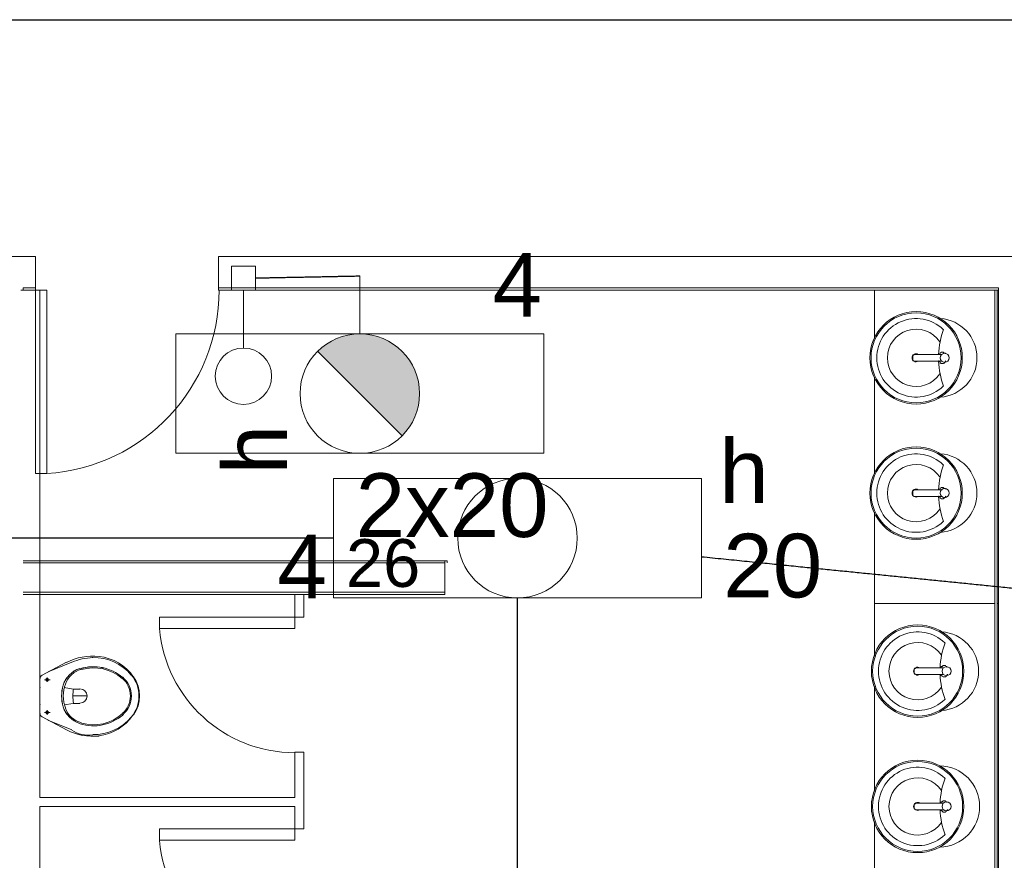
# Model space of a CAD drawing. Header units: metres. Extents: x -81 to 1042, y -541 to 334.
# Tile 95 of 130: x 825.04 to 829.41, y 204.95 to 208.68. Entities that reach past the tile are written whole.
import ezdxf

# ---------------------------------------------------------------- set-up
doc = ezdxf.new("R2010")
doc.units = ezdxf.units.M
for name, color, linetype, lineweight in [('Arquitetura ', 134, 'Continuous', 5), ('EL-Condutos', 4, 'Continuous', 30), ('EL-Textos pontos', 5, 'Continuous', 20), ('P-SIMBOL', 5, 'Continuous', 20)]:
    doc.layers.add(name, color=color, linetype=linetype, lineweight=lineweight)
doc.styles.add('Arial', font='arial.ttf', dxfattribs={"height": 0.025})

msp = doc.modelspace()

# ---------------------------------------------------------------- hatches: boundary and pattern name
at = {"layer": 'Arquitetura ', "linetype": 'Continuous'}
for points in [[(829.3813, 206.0936), (829.3813, 207.4836), (829.3763, 207.4836), (829.3763, 206.0936), (829.3813, 206.0936), (829.3813, 206.0936)], [(829.3783, 203.6936), (829.3813, 203.6936), (829.3813, 206.0936), (829.3763, 206.0936), (829.3763, 203.6936), (829.3783, 203.6936), (829.3783, 203.6936)]]:
    msp.add_hatch(color=1, dxfattribs=at).paths.add_polyline_path(points)
at = {"layer": 'P-SIMBOL', "linetype": 'Continuous'}
for points in [[(826.3624, 207.2124), (826.7372, 206.8376), (826.5498, 207.29)], [(826.3624, 207.2124), (826.372, 207.2211), (826.3801, 207.2281), (826.3919, 207.2366), (826.405, 207.2453), (826.41, 207.2497), (826.4147, 207.2527), (826.4191, 207.2554), (826.4252, 207.2577), (826.442, 207.2655), (826.449, 207.2682), (826.4632, 207.2749), (826.4739, 207.2786), (826.4833, 207.2796), (826.5012, 207.284), (826.5089, 207.2857), (826.517, 207.287), (826.5498, 207.29)], [(826.7372, 206.8376), (826.7563, 206.8614), (826.7649, 206.8695), (826.7712, 206.8807), (826.7842, 206.9041), (826.7894, 206.913), (826.7928, 206.9197), (826.795, 206.9271), (826.7976, 206.935), (826.8024, 206.9502), (826.8043, 206.9576), (826.8076, 206.9688), (826.8102, 206.9822), (826.8113, 206.9966), (826.8128, 207.0067), (826.8143, 207.0167), (826.8139, 207.0286), (826.8128, 207.0446), (826.8117, 207.0511), (826.8106, 207.0634), (826.8095, 207.0704), (826.8084, 207.0753), (826.8069, 207.0831), (826.8054, 207.0886), (826.8028, 207.0949), (826.8006, 207.1009), (826.7991, 207.1076), (826.7968, 207.112), (826.7976, 207.1146), (826.7954, 207.1217), (826.7931, 207.1291), (826.7913, 207.1325), (826.7902, 207.1369), (826.7868, 207.1418), (826.7853, 207.1447), (826.7827, 207.15), (826.7783, 207.1553), (826.7738, 207.1639), (826.7705, 207.1687), (826.7682, 207.1728), (826.7645, 207.1784), (826.7627, 207.1828), (826.7582, 207.1866), (826.7545, 207.1914), (826.7496, 207.1966), (826.7433, 207.2029), (826.7378, 207.2096), (826.734, 207.2129), (826.73, 207.2182), (826.7221, 207.2252), (826.7162, 207.2282), (826.7106, 207.2334), (826.7051, 207.2364), (826.7021, 207.2386), (826.6946, 207.2434), (826.6906, 207.2479), (826.6809, 207.2527), (826.6764, 207.2561), (826.6705, 207.2587), (826.666, 207.2613), (826.6631, 207.2627), (826.659, 207.2639), (826.6564, 207.2665), (826.6437, 207.2702), (826.6374, 207.2732), (826.6333, 207.2754), (826.63, 207.2761), (826.6277, 207.278), (826.6229, 207.278), (826.6203, 207.2791), (826.617, 207.2791), (826.6118, 207.2802), (826.6047, 207.2821), (826.5976, 207.2832), (826.5928, 207.2843), (826.5869, 207.2862), (826.5498, 207.29)]]:
    msp.add_hatch(color=256, dxfattribs=at).paths.add_polyline_path(points)

# ---------------------------------------------------------------- linework, layer by layer
at = {"layer": 'Arquitetura ', "color": 7}
for p, q in [((825.1113, 207.6336), (824.7613, 207.6336)), ((825.1113, 207.4836), (825.1113, 207.6336)), ((829.5813, 207.6336), (825.9233, 207.6336)), ((825.9233, 207.6336), (825.9233, 207.4836)), ((825.1113, 207.4936), (825.0563, 207.4936)), ((825.0563, 207.4936), (825.0563, 207.4836)), ((825.0563, 207.4836), (825.1313, 207.4836)), ((825.1113, 207.4836), (825.1113, 206.6706)), ((825.1113, 207.4836), (825.1613, 207.4836)), ((825.1313, 205.2336), (825.1313, 207.4836)), ((825.1613, 207.4836), (825.1613, 206.6706)), ((829.3813, 207.4936), (825.9233, 207.4936)), ((825.9233, 207.4836), (829.3813, 207.4836)), ((829.3663, 207.4836), (829.3663, 200.8836)), ((829.3763, 200.8836), (829.3763, 207.4836)), ((829.3813, 207.4836), (829.3813, 203.6936)), ((825.1113, 206.6706), (825.1613, 206.6706)), ((825.1313, 206.2836), (825.0563, 206.2836)), ((825.0563, 206.2736), (826.9263, 206.2736)), ((826.9263, 206.1336), (826.9263, 206.2836)), ((826.9363, 206.2836), (826.9263, 206.2836)), ((826.9363, 206.2736), (826.9363, 206.2836)), ((826.9263, 206.1436), (825.0563, 206.1436)), ((825.0563, 206.1336), (825.1313, 206.1336)), ((826.2613, 206.1336), (826.2613, 206.0336)), ((826.2613, 206.1336), (826.9263, 206.1336)), ((826.3013, 206.0336), (826.3013, 206.1336)), ((825.6613, 206.0336), (825.6613, 205.9836)), ((826.2613, 206.0336), (825.6613, 206.0336)), ((826.2613, 206.0336), (826.3013, 206.0336)), ((826.2613, 206.0336), (826.2613, 205.9836)), ((826.2613, 205.9836), (825.6613, 205.9836)), ((826.2613, 205.4336), (826.2613, 205.2336)), ((826.3013, 205.4336), (826.2613, 205.4336)), ((826.3013, 205.0936), (826.3013, 205.4336)), ((826.2613, 205.2336), (825.1313, 205.2336)), ((825.1313, 204.2936), (825.1313, 205.1936)), ((825.1313, 205.1936), (826.2613, 205.1936)), ((826.2613, 205.1936), (826.2613, 205.0936)), ((825.6613, 205.0936), (825.6613, 205.0436)), ((826.2613, 205.0936), (825.6613, 205.0936)), ((826.2613, 205.0936), (826.3013, 205.0936)), ((826.2613, 205.0936), (826.2613, 205.0436)), ((826.2613, 205.0436), (825.6613, 205.0436))]:
    msp.add_line(p, q, dxfattribs=at)
at = {"layer": 'Arquitetura ', "color": 1}
for p, q in [((825.0463, 207.4836), (825.0563, 207.4836)), ((829.3813, 207.4936), (829.3813, 207.4836))]:
    msp.add_line(p, q, dxfattribs=at)
at = {"layer": 'Arquitetura ', "color": 8}
for p, q in [((828.8313, 207.4836), (828.8313, 207.2686)), ((829.0083, 207.1986), (829.1313, 207.1986)), ((829.0083, 207.1686), (829.1313, 207.1686)), ((828.8313, 207.0986), (828.8313, 206.6686)), ((829.0083, 206.5986), (829.1313, 206.5986)), ((829.0083, 206.5686), (829.1313, 206.5686)), ((828.8313, 206.4986), (828.8313, 205.8606)), ((826.9263, 206.2836), (825.1313, 206.2836)), ((825.1313, 206.1336), (826.2613, 206.1336)), ((829.3663, 206.0936), (828.8313, 206.0936)), ((829.3813, 206.0936), (829.3763, 206.0936)), ((825.2483, 205.8336), (825.1413, 205.7756)), ((825.1683, 205.7906), (825.2733, 205.8336)), ((825.3633, 205.8536), (825.3663, 205.8536)), ((829.0163, 205.8086), (829.1383, 205.8086)), ((825.1313, 205.7606), (825.1313, 205.6056)), ((825.1763, 205.7556), (825.1513, 205.7556)), ((825.1633, 205.7456), (825.1633, 205.7656)), ((829.0163, 205.7786), (829.1383, 205.7786)), ((825.1313, 205.6836), (825.1313, 205.7286)), ((828.8313, 205.7256), (828.8313, 205.2606)), ((825.1313, 205.6386), (825.1313, 205.6836)), ((825.1763, 205.6106), (825.1513, 205.6106)), ((825.1633, 205.6006), (825.1633, 205.6206)), ((825.1413, 205.5906), (825.2483, 205.5336)), ((825.2733, 205.5336), (825.1663, 205.5756)), ((829.0163, 205.2086), (829.1383, 205.2086)), ((829.0163, 205.1786), (829.1383, 205.1786)), ((828.8313, 205.1256), (828.8313, 204.6606))]:
    msp.add_line(p, q, dxfattribs=at)
for points in [[(829.0083, 207.1986), (829.0083, 207.1986), (829.0063, 207.1986), (829.0063, 207.1956), (829.0033, 207.1956), (829.0033, 207.1956), (829.0033, 207.1936), (829.0013, 207.1936), (829.0013, 207.1906), (829.0013, 207.1906), (829.0013, 207.1906), (829.0013, 207.1886), (829.0013, 207.1886), (829.0013, 207.1886), (829.0013, 207.1856), (829.0013, 207.1856), (829.0013, 207.1856), (829.0013, 207.1836), (829.0013, 207.1836), (829.0013, 207.1836), (829.0013, 207.1806), (829.0013, 207.1806), (829.0013, 207.1806), (829.0013, 207.1786), (829.0013, 207.1786), (829.0013, 207.1786), (829.0013, 207.1756), (829.0013, 207.1756), (829.0013, 207.1756), (829.0013, 207.1736), (829.0033, 207.1736), (829.0033, 207.1706), (829.0033, 207.1706), (829.0063, 207.1706), (829.0063, 207.1686), (829.0083, 207.1686), (829.0083, 207.1686)], [(829.1333, 207.2086), (829.1313, 207.2086), (829.1283, 207.2086), (829.1263, 207.2056), (829.1233, 207.2056), (829.1233, 207.2036), (829.1213, 207.2036), (829.1213, 207.2006)], [(829.1463, 207.2006), (829.1463, 207.2036), (829.1433, 207.2036), (829.1413, 207.2056), (829.1383, 207.2056), (829.1383, 207.2086), (829.1363, 207.2086), (829.1333, 207.2086)], [(829.1163, 207.1706), (829.1183, 207.1706), (829.1183, 207.1686), (829.1213, 207.1656), (829.1213, 207.1636), (829.1233, 207.1636), (829.1233, 207.1606), (829.1263, 207.1606), (829.1283, 207.1586), (829.1313, 207.1586), (829.1333, 207.1586)], [(829.1333, 207.1586), (829.1363, 207.1586), (829.1383, 207.1586), (829.1383, 207.1606), (829.1413, 207.1606), (829.1433, 207.1636), (829.1463, 207.1636), (829.1463, 207.1656), (829.1463, 207.1686), (829.1483, 207.1706), (829.1483, 207.1706)], [(829.0083, 206.5986), (829.0083, 206.5986), (829.0063, 206.5986), (829.0063, 206.5956), (829.0033, 206.5956), (829.0033, 206.5956), (829.0033, 206.5936), (829.0013, 206.5936), (829.0013, 206.5906), (829.0013, 206.5906), (829.0013, 206.5906), (829.0013, 206.5886), (829.0013, 206.5886), (829.0013, 206.5886), (829.0013, 206.5856), (829.0013, 206.5856), (829.0013, 206.5856), (829.0013, 206.5836), (829.0013, 206.5836), (829.0013, 206.5836), (829.0013, 206.5806), (829.0013, 206.5806), (829.0013, 206.5806), (829.0013, 206.5786), (829.0013, 206.5786), (829.0013, 206.5786), (829.0013, 206.5756), (829.0013, 206.5756), (829.0013, 206.5756), (829.0013, 206.5736), (829.0033, 206.5736), (829.0033, 206.5706), (829.0033, 206.5706), (829.0063, 206.5706), (829.0063, 206.5686), (829.0083, 206.5686), (829.0083, 206.5686)], [(829.1163, 206.5706), (829.1183, 206.5706), (829.1183, 206.5686), (829.1213, 206.5656), (829.1213, 206.5636), (829.1233, 206.5636), (829.1233, 206.5606), (829.1263, 206.5606), (829.1283, 206.5586), (829.1313, 206.5586), (829.1333, 206.5586)], [(829.1333, 206.6086), (829.1313, 206.6086), (829.1283, 206.6086), (829.1263, 206.6056), (829.1233, 206.6056), (829.1233, 206.6036), (829.1213, 206.6036), (829.1213, 206.6006)], [(829.1463, 206.6006), (829.1463, 206.6036), (829.1433, 206.6036), (829.1413, 206.6056), (829.1383, 206.6056), (829.1383, 206.6086), (829.1363, 206.6086), (829.1333, 206.6086)], [(829.1333, 206.5586), (829.1363, 206.5586), (829.1383, 206.5586), (829.1383, 206.5606), (829.1413, 206.5606), (829.1433, 206.5636), (829.1463, 206.5636), (829.1463, 206.5656), (829.1463, 206.5686), (829.1483, 206.5706), (829.1483, 206.5706)], [(829.0163, 205.8086), (829.0163, 205.8086), (829.0133, 205.8086), (829.0133, 205.8056), (829.0113, 205.8056), (829.0113, 205.8056), (829.0113, 205.8036), (829.0083, 205.8036), (829.0083, 205.8006), (829.0083, 205.8006), (829.0083, 205.8006), (829.0083, 205.7986), (829.0083, 205.7986), (829.0083, 205.7986), (829.0083, 205.7956), (829.0083, 205.7956), (829.0083, 205.7956), (829.0083, 205.7936), (829.0083, 205.7936), (829.0083, 205.7936), (829.0083, 205.7906), (829.0083, 205.7906), (829.0083, 205.7906), (829.0083, 205.7886), (829.0083, 205.7886), (829.0083, 205.7886), (829.0083, 205.7856), (829.0083, 205.7856), (829.0083, 205.7856), (829.0083, 205.7836), (829.0113, 205.7836), (829.0113, 205.7806), (829.0113, 205.7806), (829.0133, 205.7806), (829.0133, 205.7786), (829.0163, 205.7786), (829.0163, 205.7786)], [(829.1263, 205.7806), (829.1263, 205.7806), (829.1263, 205.7786), (829.1283, 205.7756), (829.1283, 205.7736), (829.1313, 205.7736), (829.1333, 205.7706), (829.1333, 205.7706), (829.1363, 205.7686), (829.1383, 205.7686), (829.1413, 205.7686)], [(829.1413, 205.8186), (829.1383, 205.8186), (829.1363, 205.8186), (829.1333, 205.8156), (829.1333, 205.8156), (829.1313, 205.8136), (829.1283, 205.8136), (829.1283, 205.8106)], [(829.1533, 205.8106), (829.1533, 205.8136), (829.1513, 205.8136), (829.1483, 205.8156), (829.1483, 205.8156), (829.1463, 205.8186), (829.1433, 205.8186), (829.1413, 205.8186)], [(829.1413, 205.7686), (829.1433, 205.7686), (829.1463, 205.7686), (829.1483, 205.7706), (829.1483, 205.7706), (829.1513, 205.7736), (829.1533, 205.7736), (829.1533, 205.7756), (829.1563, 205.7786), (829.1563, 205.7806), (829.1563, 205.7806)], [(825.1633, 205.7486), (825.1633, 205.7556), (825.1583, 205.7556)], [(825.3083, 205.7136), (825.2783, 205.7136), (825.2383, 205.7206)], [(825.2383, 205.6436), (825.2783, 205.6506), (825.3083, 205.6506)], [(825.3413, 205.6836), (825.2763, 205.6836)], [(829.1413, 205.2186), (829.1383, 205.2186), (829.1363, 205.2186), (829.1333, 205.2156), (829.1333, 205.2156), (829.1313, 205.2136), (829.1283, 205.2136), (829.1283, 205.2106)], [(829.1533, 205.2106), (829.1533, 205.2136), (829.1513, 205.2136), (829.1483, 205.2156), (829.1483, 205.2156), (829.1463, 205.2186), (829.1433, 205.2186), (829.1413, 205.2186)], [(829.0163, 205.2086), (829.0163, 205.2086), (829.0133, 205.2086), (829.0133, 205.2056), (829.0113, 205.2056), (829.0113, 205.2056), (829.0113, 205.2036), (829.0083, 205.2036), (829.0083, 205.2006), (829.0083, 205.2006), (829.0083, 205.2006), (829.0083, 205.1986), (829.0083, 205.1986), (829.0083, 205.1986), (829.0083, 205.1956), (829.0083, 205.1956), (829.0083, 205.1956), (829.0083, 205.1936), (829.0083, 205.1936), (829.0083, 205.1936), (829.0083, 205.1906), (829.0083, 205.1906), (829.0083, 205.1906), (829.0083, 205.1886), (829.0083, 205.1886), (829.0083, 205.1886), (829.0083, 205.1856), (829.0083, 205.1856), (829.0083, 205.1856), (829.0083, 205.1836), (829.0113, 205.1836), (829.0113, 205.1806), (829.0113, 205.1806), (829.0133, 205.1806), (829.0133, 205.1786), (829.0163, 205.1786), (829.0163, 205.1786)], [(829.1263, 205.1806), (829.1263, 205.1806), (829.1263, 205.1786), (829.1283, 205.1756), (829.1283, 205.1736), (829.1313, 205.1736), (829.1333, 205.1706), (829.1333, 205.1706), (829.1363, 205.1686), (829.1383, 205.1686), (829.1413, 205.1686)], [(829.1413, 205.1686), (829.1433, 205.1686), (829.1463, 205.1686), (829.1483, 205.1706), (829.1483, 205.1706), (829.1513, 205.1736), (829.1533, 205.1736), (829.1533, 205.1756), (829.1563, 205.1786), (829.1563, 205.1806), (829.1563, 205.1806)]]:
    msp.add_lwpolyline(points, dxfattribs=at)
for centre, radius, start, end in [((825.1113, 207.4836), 0.8147, 273.589, 0), ((829.0163, 207.1836), 0.205, 90, 270), ((829.0163, 207.1836), 0.1995, 0, 180), ((829.0163, 207.1836), 0.1741, 46.2122, 180), ((829.0163, 207.1836), 0.205, 270, 90), ((829.1113, 207.1836), 0.175, 0, 86.0545), ((829.0163, 207.1836), 0.1271, 34.1467, 325.853), ((829.4813, 207.1836), 0.3657, 159.906, 177.65), ((829.0163, 207.1836), 0.1995, 180, 0), ((829.0163, 207.1836), 0.1741, 180, 313.788), ((829.0163, 207.1836), 0.0177, 58.0153, 180), ((829.0163, 207.1836), 0.0177, 180, 301.985), ((829.1433, 207.1836), 0.02, 90, 270), ((829.1113, 207.1836), 0.175, 273.946, 0), ((829.1433, 207.1836), 0.02, 270, 90), ((829.4813, 207.1836), 0.3657, 182.35, 200.094), ((829.0163, 206.5836), 0.205, 90, 270), ((829.0163, 206.5836), 0.205, 270, 90), ((829.0163, 206.5836), 0.1995, 0, 180), ((829.0163, 206.5836), 0.1741, 46.2122, 180), ((829.1113, 206.5836), 0.175, 0, 86.0545), ((829.0163, 206.5836), 0.1271, 34.1467, 325.853), ((829.4813, 206.5836), 0.3657, 159.906, 177.65), ((829.0163, 206.5836), 0.1995, 180, 0), ((829.0163, 206.5836), 0.1741, 180, 313.788), ((829.0163, 206.5836), 0.0177, 58.0153, 180), ((829.0163, 206.5836), 0.0177, 180, 301.985), ((829.4813, 206.5836), 0.3657, 182.35, 200.094), ((829.1433, 206.5836), 0.02, 90, 270), ((829.1113, 206.5836), 0.175, 273.946, 0), ((829.1433, 206.5836), 0.02, 270, 90), ((829.0233, 205.7936), 0.205, 90, 270), ((829.0233, 205.7936), 0.205, 270, 90), ((826.2613, 206.0336), 0.6017, 184.862, 270), ((829.0233, 205.7936), 0.1995, 0, 180), ((829.0233, 205.7936), 0.1741, 46.2122, 180), ((829.1183, 205.7936), 0.175, 273.974, 86.0256), ((829.0233, 205.7936), 0.1271, 34.1467, 325.853), ((829.4883, 205.7936), 0.3657, 159.906, 177.65), ((825.3663, 205.6036), 0.257, 83.9495, 117.238), ((825.3713, 205.6086), 0.245, 91.39, 113.63), ((825.3713, 205.6406), 0.2133, 39.5988, 91.5417), ((825.3713, 205.6486), 0.2115, 34.2145, 83.8841), ((825.3413, 205.6986), 0.1121, 106.995, 163.185), ((825.3413, 205.6986), 0.1121, 107.433, 162.78), ((825.3433, 205.7006), 0.1055, 105.617, 160.306), ((825.3683, 205.6136), 0.1997, 49.4836, 107.337), ((825.3683, 205.6136), 0.1997, 49.4836, 107.091), ((825.3683, 205.6136), 0.1947, 48.9557, 105.714), ((829.0233, 205.7936), 0.1995, 180, 0), ((829.0233, 205.7936), 0.1741, 180, 313.788), ((829.0233, 205.7936), 0.0177, 58.0153, 180), ((829.0233, 205.7936), 0.0177, 180, 301.985), ((829.1513, 205.7936), 0.02, 90, 270), ((829.1513, 205.7936), 0.02, 270, 90), ((825.1483, 205.7606), 0.0166, 117.767, 180), ((825.1633, 205.7556), 0.00656, 0, 180), ((825.1633, 205.7556), 0.00656, 0, 180), ((825.1633, 205.7556), 0.00656, 0, 180), ((825.1633, 205.7556), 0.00656, 180, 0), ((825.1633, 205.7556), 0.00656, 180, 270), ((825.3913, 205.6836), 0.1566, 160.23, 199.779), ((825.4283, 205.6836), 0.1038, 310.935, 49.0749), ((825.4283, 205.6836), 0.1087, 309.924, 50.0805), ((825.4283, 205.6836), 0.1087, 309.924, 50.0805), ((825.4233, 205.6836), 0.1469, 320.344, 39.6566), ((825.4213, 205.6836), 0.1515, 325.794, 34.2061), ((829.4883, 205.7936), 0.3657, 182.35, 200.094), ((825.1283, 205.7206), 0.00415, 340.642, 0), ((825.1283, 205.7206), 0.00415, 340.642, 0), ((825.3913, 205.6836), 0.1641, 162.844, 197.087), ((825.3913, 205.6836), 0.1641, 163.121, 196.945), ((825.5263, 205.6836), 0.249, 172.647, 180), ((825.3083, 205.6836), 0.0319, 0, 89.8068), ((825.5263, 205.6836), 0.249, 180, 187.353), ((825.3083, 205.6836), 0.0319, 270, 0), ((825.1483, 205.6056), 0.0166, 180, 242.233), ((825.1283, 205.6456), 0.00415, 0, 19.3581), ((825.1283, 205.6456), 0.00415, 0, 19.3581), ((825.1633, 205.6106), 0.00656, 0, 180), ((825.1633, 205.6106), 0.00656, 0, 180), ((825.1633, 205.6106), 0.00656, 180, 0), ((825.1633, 205.6106), 0.00656, 180, 0), ((825.3413, 205.6686), 0.1121, 196.912, 253.005), ((825.3413, 205.6686), 0.1121, 197.119, 253.005), ((825.3433, 205.6656), 0.1055, 199.708, 254.426), ((825.3683, 205.7506), 0.1996, 252.888, 310.54), ((825.3683, 205.7506), 0.1996, 252.888, 310.54), ((825.3683, 205.7506), 0.1947, 254.3, 311.059), ((825.3713, 205.7256), 0.2132, 268.466, 320.409), ((825.3683, 205.7186), 0.2126, 276.258, 325.644), ((825.3663, 205.7586), 0.2541, 242.603, 276.249), ((825.3483, 205.6556), 0.1458, 238.503, 276.689), ((829.0233, 205.1936), 0.205, 90, 270), ((829.0233, 205.1936), 0.1995, 0, 180), ((829.0233, 205.1936), 0.205, 270, 90), ((829.0233, 205.1936), 0.1741, 46.2122, 180), ((829.1183, 205.1936), 0.18, 270.982, 89.018), ((829.0233, 205.1936), 0.1271, 34.1467, 325.853), ((829.4883, 205.1936), 0.3657, 159.906, 177.65), ((829.1513, 205.1936), 0.02, 90, 270), ((829.1513, 205.1936), 0.02, 270, 90), ((829.0233, 205.1936), 0.1995, 180, 0), ((829.0233, 205.1936), 0.1741, 180, 313.788), ((829.0233, 205.1936), 0.0177, 58.0153, 180), ((829.0233, 205.1936), 0.0177, 180, 301.985), ((829.4883, 205.1936), 0.3657, 182.35, 200.094), ((826.2613, 205.0936), 0.6017, 184.862, 270)]:
    msp.add_arc(centre, radius, start, end, dxfattribs=at)
at = {"layer": 'EL-Condutos', "linetype": 'Continuous'}
for points in [[(824.5876, 208.6836), (824.9028, 208.6836), (825.2008, 208.6836), (825.4828, 208.6836), (825.75, 208.6836), (826.0036, 208.6836), (826.2448, 208.6836), (826.475, 208.6836), (826.6953, 208.6836), (826.907, 208.6836), (827.1113, 208.6836), (827.3095, 208.6836), (827.5027, 208.6836), (827.6922, 208.6836), (827.8792, 208.6836), (828.065, 208.6836), (828.2508, 208.6836), (828.4378, 208.6836), (828.6274, 208.6836), (828.8206, 208.6836), (829.0187, 208.6836), (829.223, 208.6836), (829.4347, 208.6836), (829.655, 208.6836), (829.8852, 208.6836), (830.1265, 208.6836), (830.3801, 208.6836), (830.6473, 208.6836), (830.9292, 208.6836), (831.2272, 208.6836), (831.5425, 208.6836)], [(826.0862, 207.5379), (826.1063, 207.5383), (826.1252, 207.5387), (826.143, 207.539), (826.1598, 207.5394), (826.1757, 207.5397), (826.1909, 207.54), (826.2053, 207.5403), (826.2191, 207.5405), (826.2323, 207.5408), (826.2451, 207.541), (826.2576, 207.5413), (826.2698, 207.5415), (826.2819, 207.5418), (826.2938, 207.542), (826.3058, 207.5422), (826.3179, 207.5425), (826.3302, 207.5427), (826.3428, 207.5429), (826.3558, 207.5432), (826.3692, 207.5435), (826.3832, 207.5437), (826.3979, 207.544), (826.4133, 207.5443), (826.4296, 207.5446), (826.4467, 207.545), (826.4649, 207.5453), (826.4843, 207.5457), (826.5048, 207.5461), (826.5266, 207.5465), (826.5498, 207.547)], [(826.4311, 206.3836), (826.309, 206.3836), (826.1922, 206.3836), (826.0805, 206.3836), (825.9733, 206.3836), (825.8703, 206.3836), (825.7711, 206.3836), (825.6754, 206.3836), (825.5827, 206.3836), (825.4927, 206.3836), (825.405, 206.3836), (825.3192, 206.3836), (825.2349, 206.3836), (825.1518, 206.3836), (825.0695, 206.3836), (824.9875, 206.3836), (824.9055, 206.3836), (824.8232, 206.3836), (824.7401, 206.3836), (824.6558, 206.3836), (824.57, 206.3836), (824.4823, 206.3836), (824.3923, 206.3836), (824.2996, 206.3836), (824.2039, 206.3836), (824.1048, 206.3836), (824.0018, 206.3836), (823.8946, 206.3836), (823.7828, 206.3836), (823.6661, 206.3836), (823.544, 206.3836)], [(828.0651, 206.3013), (828.1627, 206.2915), (828.256, 206.2821), (828.3454, 206.2731), (828.4312, 206.2645), (828.5138, 206.2561), (828.5936, 206.2481), (828.6709, 206.2403), (828.7462, 206.2327), (828.8197, 206.2253), (828.8919, 206.2181), (828.9632, 206.2109), (829.0339, 206.2038), (829.1043, 206.1967), (829.1749, 206.1895), (829.2461, 206.1824), (829.3182, 206.1751), (829.3916, 206.1677), (829.4666, 206.1602), (829.5436, 206.1524), (829.6231, 206.1444), (829.7053, 206.1361), (829.7907, 206.1275), (829.8796, 206.1186), (829.9724, 206.1093), (830.0695, 206.0995), (830.1712, 206.0892), (830.278, 206.0785), (830.3901, 206.0672), (830.508, 206.0553), (830.632, 206.0428)], [(827.2488, 204.4493), (827.2488, 204.5234), (827.2488, 204.5938), (827.2488, 204.6605), (827.2488, 204.724), (827.2488, 204.7845), (827.2488, 204.8422), (827.2488, 204.8974), (827.2488, 204.9505), (827.2488, 205.0016), (827.2488, 205.0511), (827.2488, 205.0993), (827.2488, 205.1463), (827.2488, 205.1925), (827.2488, 205.2382), (827.2488, 205.2836), (827.2488, 205.329), (827.2488, 205.3746), (827.2488, 205.4208), (827.2488, 205.4679), (827.2488, 205.516), (827.2488, 205.5655), (827.2488, 205.6166), (827.2488, 205.6697), (827.2488, 205.7249), (827.2488, 205.7827), (827.2488, 205.8431), (827.2488, 205.9066), (827.2488, 205.9734), (827.2488, 206.0437), (827.2488, 206.1178)]]:
    msp.add_spline(points, degree=3, dxfattribs=at)
at = {"layer": 'P-SIMBOL'}
for p, q in [((825.9804, 207.59), (826.0864, 207.59)), ((825.9804, 207.4839), (825.9804, 207.59)), ((826.0864, 207.59), (826.0864, 207.4839)), ((826.5498, 207.547), (826.5498, 207.29)), ((826.0864, 207.4839), (825.9804, 207.4839)), ((826.0334, 207.2269), (826.0334, 207.4839)), ((825.7338, 207.29), (827.3658, 207.29)), ((825.7338, 207.29), (825.7338, 206.76)), ((827.3658, 207.29), (827.3658, 206.76)), ((826.3624, 207.2124), (826.7372, 206.8376)), ((825.7338, 206.76), (827.3658, 206.76)), ((826.4328, 206.6486), (828.0648, 206.6486)), ((826.4328, 206.6486), (826.4328, 206.1186)), ((828.0648, 206.6486), (828.0648, 206.1186)), ((826.4328, 206.1186), (828.0648, 206.1186))]:
    msp.add_line(p, q, dxfattribs=at)
for centre, radius in [((826.5498, 207.025), 0.265), ((826.0334, 207.1019), 0.125), ((827.2488, 206.3836), 0.265)]:
    msp.add_circle(centre, radius, dxfattribs=at)

# ---------------------------------------------------------------- texts
at = {"layer": 'EL-Textos pontos', "char_height": 0.2824, "attachment_point": 7, "line_spacing_factor": 0.798, "style": 'Arial'}
for s, insert, width in [('4', (827.1383, 207.3658), 0.33888), ('h', (828.1433, 206.5398), 0.33888), ('4', (826.1843, 206.1168), 0.33888), ('20', (828.1613, 206.1168), 0.67776)]:
    msp.add_mtext(s, dxfattribs=dict(at, insert=insert, width=width))
at = {"layer": 'EL-Textos pontos', "insert": (826.2261, 206.8856), "char_height": 0.2824, "width": 0.33888, "attachment_point": 9, "rotation": 90.0002, "line_spacing_factor": 0.798, "style": 'Arial'}
msp.add_mtext('h', dxfattribs=at)
at = {"layer": 'P-SIMBOL', "attachment_point": 7, "line_spacing_factor": 0.798, "style": 'Arial'}
for s, insert, char_height, width in [('2x20', (826.5313, 206.3848), 0.2824, 1.35552), ('26', (826.4883, 206.1645), 0.2118, 0.50832)]:
    msp.add_mtext(s, dxfattribs=dict(at, insert=insert, char_height=char_height, width=width))

doc.saveas('drawing.dxf')
